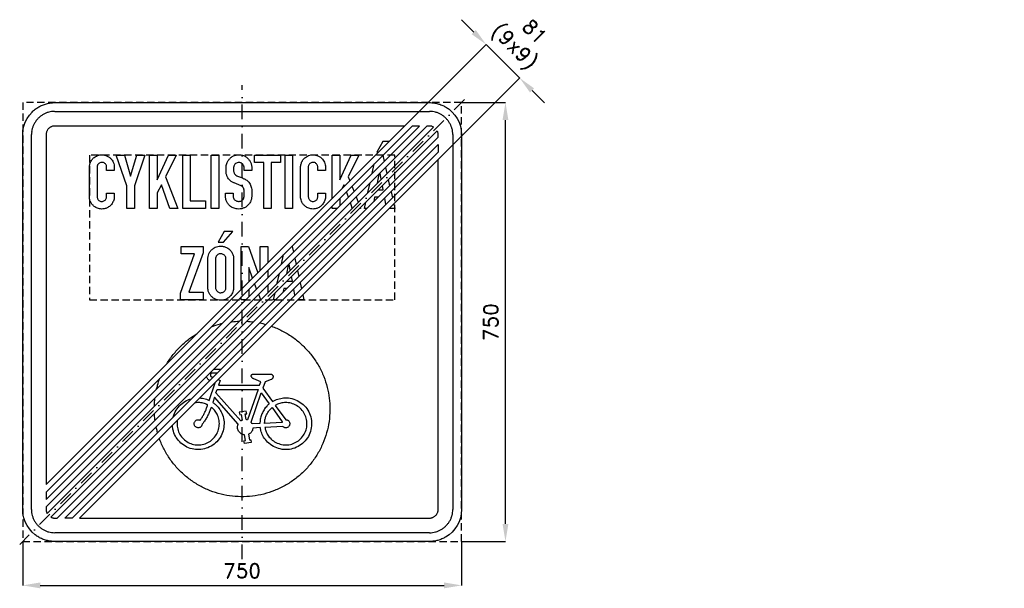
# Model space of a CAD drawing. Header units: millimetres. Extents: x -380 to 1302, y -455 to 517.
import ezdxf

# ---------------------------------------------------------------- set-up
doc = ezdxf.new("R2010")
doc.units = ezdxf.units.MM
doc.header["$LTSCALE"] = 5
doc.linetypes.add('ČERCHOVANÁX2', pattern=[2, 1, -0.5, 0, -0.5])
doc.linetypes.add('ČÁRKOVANÁX2', pattern=[1.5, 1, -0.5])
doc.layers.add('Kóty', color=2, linetype='Continuous')
doc.layers.add('Značka', color=7, linetype='Continuous')
doc.styles.get("Standard").update_dxf_attribs({"font": 'romand.shx', "height": 25})
doc.dimstyles.get("Standard").update_dxf_attribs({"dimtxt": 25, "dimasz": 30, "dimexe": 0.18, "dimexo": 0.0625, "dimgap": 12.5, "dimtad": 1, "dimdec": 0, "dimzin": 0, "dimdsep": 46, "dimtxsty": 'Standard', "dimcen": 0.09, "dimadec": 0, "dimazin": 0, "dimtfac": 1, "dimtdec": 0, "dimtofl": 0, "dimtmove": 0, "dimatfit": 3, "dimfxl": 1, "dimtolj": 1, "dimtzin": 0, "dimarcsym": 0})

# ---------------------------------------------------------------- blocks, each defined once
blk = doc.blocks.new('*D0')
at = {"layer": 'Defpoints', "color": 0, "transparency": 16777216}
for p in [(-375, -375), (375, -375), (375, -450)]:
    blk.add_point(p, dxfattribs=at)
at = {"layer": 'Kóty', "color": 0, "lineweight": -2, "transparency": 16777216}
for p, q in [((-375, -375.0625), (-375, -450.18)), ((375, -375.0625), (375, -450.18)), ((-345, -450), (345, -450))]:
    blk.add_line(p, q, dxfattribs=at)
at = {"layer": 'Kóty', "color": 0, "transparency": 16777216}
for points in [[(-345, -445), (-345, -455), (-375, -450)], [(345, -445), (345, -455), (375, -450)]]:
    blk.add_solid(points, dxfattribs=at)
at = {"layer": 'Kóty', "color": 0, "transparency": 16777216, "insert": (0, -425), "char_height": 25, "attachment_point": 5}
blk.add_mtext('\\A1;750', dxfattribs=at)
blk = doc.blocks.new('*D1')
at = {"layer": 'Defpoints', "color": 0, "transparency": 16777216}
for p in [(375, 375), (450, 375), (375, -375)]:
    blk.add_point(p, dxfattribs=at)
at = {"layer": 'Kóty', "color": 0, "lineweight": -2, "transparency": 16777216}
for p, q in [((375.0625, 375), (450.18, 375)), ((450, -345), (450, 345)), ((375.0625, -375), (450.18, -375))]:
    blk.add_line(p, q, dxfattribs=at)
at = {"layer": 'Kóty', "color": 0, "transparency": 16777216}
for points in [[(445, 345), (455, 345), (450, 375)], [(445, -345), (455, -345), (450, -375)]]:
    blk.add_solid(points, dxfattribs=at)
at = {"layer": 'Kóty', "color": 0, "transparency": 16777216, "insert": (425, 0), "char_height": 25, "attachment_point": 5, "rotation": 90}
blk.add_mtext('\\A1;750', dxfattribs=at)

msp = doc.modelspace()

# ---------------------------------------------------------------- linework, layer by layer
at = {"layer": 'Kóty'}
for p, q in [((395.8, 495.5), (374.6, 516.7)), ((270.8, 328.1), (417.1, 474.4)), ((328.1, 270.8), (474.4, 417.1)), ((495.5, 395.8), (516.7, 374.6))]:
    msp.add_line(p, q, dxfattribs=at)
msp.add_lwpolyline([(474.3, 417), (417, 474.3)], dxfattribs=at)
for points in [[(399.3, 499), (392.2, 492), (417, 474.3)], [(499, 399.3), (492, 392.2), (474.3, 417)]]:
    msp.add_solid(points, dxfattribs=at)
at = {"layer": 'Značka', "color": 6, "linetype": 'ČERCHOVANÁX2', "ltscale": 5}
msp.add_line((380.2, 380.1), (-380.1, -380.2), dxfattribs=at)
at = {"layer": 'Značka', "color": 3}
for p, q in [((-320.3, 360), (-320.2, 360)), ((-320.2, 360), (-320, 360)), ((-320, 360), (320, 360)), ((320, 360), (320.2, 360)), ((320.2, 360), (320.3, 360)), ((-360, 320.2), (-360, 320.3)), ((-360, 320), (-360, 320.2)), ((-360, -320), (-360, 320)), ((360, 320.3), (360, 320.2)), ((360, 320.2), (360, 320)), ((360, 320), (360, -320)), ((-360, -320.2), (-360, -320)), ((-360, -320.3), (-360, -320.2)), ((360, -320), (360, -320.2)), ((360, -320.2), (360, -320.3)), ((-320.2, -360), (-320.3, -360)), ((-320, -360), (-320.2, -360)), ((320, -360), (-320, -360)), ((320.2, -360), (320, -360)), ((320.3, -360), (320.2, -360))]:
    msp.add_line(p, q, dxfattribs=at)
at = {"layer": 'Značka', "color": 6, "linetype": 'ČERCHOVANÁX2', "ltscale": 5}
msp.add_lwpolyline([(0, -405), (0, 405)], dxfattribs=at)
at = {"layer": 'Značka', "color": 3}
for points in [[(-320, -375), (-320.2, -375), (-320.4, -375, -0.032177), (-327.5, -374.5, -0.035432), (-334.5, -373.1, -0.036231), (-341.3, -370.8, -0.034387), (-347.6, -367.6, -0.03373), (-353.6, -363.6), (-358.9, -358.9), (-363.6, -353.6), (-367.6, -347.6), (-370.8, -341.3), (-373.1, -334.5), (-374.5, -327.5), (-375, -320.4), (-375, -320.2), (-375, -320), (-375, 320), (-375, 320.2), (-375, 320.4), (-374.5, 327.5), (-373.1, 334.5), (-370.8, 341.3), (-367.6, 347.6), (-363.6, 353.6), (-358.9, 358.9, -0.03416), (-353.6, 363.6, -0.034204), (-347.6, 367.6, -0.03407), (-341.3, 370.7, -0.033398), (-334.5, 373.1, -0.034117), (-327.5, 374.5, -0.036743), (-320.4, 375), (-320.2, 375), (-320, 375), (320, 375), (320.2, 375), (320.4, 375, -0.032185), (327.5, 374.5, -0.035434), (334.5, 373.1, -0.036239), (341.3, 370.8, -0.034384), (347.6, 367.6, -0.033737), (353.6, 363.6), (358.9, 358.9), (363.6, 353.6), (367.6, 347.6), (370.8, 341.3), (373.1, 334.5), (374.5, 327.5), (375, 320.4), (375, 320.2), (375, 320), (375, -320), (375, -320.2), (375, -320.4), (374.5, -327.5), (373.1, -334.5), (370.8, -341.3), (367.6, -347.6), (363.6, -353.6), (358.9, -358.9), (353.6, -363.6), (347.6, -367.6, -0.034074), (341.3, -370.7, -0.033398), (334.5, -373.1, -0.034121), (327.5, -374.5, -0.036746), (320.4, -375), (320.2, -375), (320, -375), (-320, -375)], [(-218.5, 220), (-218.5, 213.7), (-218.5, 213.4), (-218.5, 213.1, -0.058395), (-218.9, 209.8, -0.04352), (-220, 206.7, -0.074594), (-223.3, 201, -0.081624), (-228.2, 196.7, -0.069971), (-233, 194.3, -0.069174), (-238.3, 193.2, -0.086255), (-245.3, 193.9, -0.086656), (-251.6, 196.9, -0.070136), (-255.7, 200.5, -0.067916), (-258.7, 205.1, -0.047371), (-260.1, 208.6, -0.050891), (-260.8, 212.3), (-260.8, 212.7), (-260.8, 213.2), (-260.8, 265.1), (-260.8, 265.4), (-260.8, 265.7, -0.02564), (-260.4, 268.8, -0.037676), (-259.6, 271.8, -0.07824), (-256.8, 277.1, -0.077449), (-252.6, 281.4, -0.055464), (-249, 283.6, -0.051639), (-245.1, 285.1, -0.050433), (-240.9, 285.8, -0.052933), (-236.7, 285.6, -0.06598), (-231.6, 284.2, -0.064102), (-227.1, 281.6, -0.055946), (-223.7, 278.6, -0.058597), (-221.1, 274.9, -0.054984), (-219.4, 270.9, -0.050286), (-218.6, 266.7), (-218.5, 266.2), (-218.5, 265.7), (-218.5, 259), (-231.5, 259), (-231.5, 265.1), (-231.5, 265.5, 0.010744), (-231.5, 265.9, 0.065469), (-232, 267.7, 0.058071), (-232.9, 269.3, 0.075686), (-234.6, 271.1, 0.08205), (-236.7, 272.4, 0.103145), (-239.9, 272.9, 0.106124), (-243, 272.2, 0.080076), (-244.9, 271, 0.074147), (-246.4, 269.2, 0.056539), (-247.3, 267.6, 0.053196), (-247.7, 265.8, 0.007479), (-247.8, 265.4), (-247.8, 265.1), (-247.8, 214.4), (-247.8, 214.1), (-247.8, 213.8, 0.059865), (-247.4, 211.8, 0.064006), (-246.5, 209.9, 0.083803), (-244.8, 207.9, 0.087799), (-242.5, 206.6, 0.089764), (-239.9, 206.1, 0.089114), (-237.2, 206.5, 0.078265), (-235.1, 207.5, 0.073524), (-233.4, 209.1, 0.068922), (-232.2, 211, 0.069944), (-231.6, 213.2, 0.008136), (-231.5, 213.5), (-231.5, 213.9), (-231.5, 220), (-218.5, 220)], [(-15.4, 220.1), (-15.4, 215.2), (-15.3, 215), (-15.3, 214.7, 0.067839), (-14.8, 212.1, 0.080268), (-13.5, 209.7, 0.070822), (-11.9, 208.1, 0.06848), (-10, 207, 0.072225), (-7.6, 206.3, 0.059819), (-5, 206.2, 0.062313), (-2.5, 206.7, 0.080555), (-0.2, 207.9, 0.082217), (1.6, 209.7, 0.072872), (2.8, 212, 0.024106), (3.1, 212.8, 0.024244), (3.2, 213.7, 0.007534), (3.3, 214), (3.3, 214.4), (3.3, 225), (3.3, 225.4, 0.012192), (3.3, 225.8, 0.0575), (3, 227.3, 0.041293), (2.4, 228.8, 0.041758), (1.6, 230.2, 0.055544), (0.5, 231.4, 0.037058), (-0.3, 232.1, 0.031309), (-1.2, 232.7, 0.008655), (-1.6, 232.9), (-1.9, 233), (-13.8, 237.8), (-14.1, 237.9), (-14.4, 238, -0.037025), (-16.5, 239.1, -0.028658), (-18.5, 240.4, -0.04762), (-21.7, 243.3, -0.053381), (-24.3, 246.7, -0.061657), (-26.4, 251.2, -0.062525), (-27.4, 256), (-27.4, 256.3), (-27.5, 256.7), (-27.5, 264.5), (-27.5, 265.2, -0.007998), (-27.4, 265.8, -0.052118), (-26.9, 269.2, -0.041817), (-25.7, 272.5, -0.059291), (-23, 277.1, -0.064888), (-19.3, 281, -0.070469), (-14.5, 284, -0.069026), (-9, 285.6, -0.059157), (-4.1, 285.9, -0.059494), (0.6, 285, -0.073684), (6.3, 282.4, -0.072354), (10.9, 278.4, -0.05872), (13.8, 274.3, -0.059705), (15.7, 269.8, -0.025327), (16.1, 267.8, -0.025631), (16.4, 265.8), (16.4, 265.4), (16.5, 264.9), (16.5, 259), (3.5, 259), (3.5, 263.9), (3.4, 264.2), (3.4, 264.5, 0.026949), (3.1, 266, 0.049636), (2.6, 267.5, 0.084181), (1.3, 269.6, 0.070669), (-0.6, 271.2, 0.066962), (-2.7, 272.3, 0.070667), (-5, 272.7, 0.096873), (-8.3, 272.3, 0.097771), (-11.3, 270.7, 0.080392), (-13.1, 268.8, 0.0883), (-14.2, 266.4, 0.027244), (-14.4, 265.5, 0.01392), (-14.5, 264.6), (-14.5, 264.3), (-14.5, 264), (-14.5, 258.2), (-14.5, 258), (-14.5, 257.7, 0.04356), (-14.2, 256, 0.048674), (-13.5, 254.3, 0.04846), (-12.7, 252.8, 0.049306), (-11.6, 251.6, 0.030235), (-10.8, 251, 0.034762), (-10, 250.4, 0.009664), (-9.8, 250.3), (-9.5, 250.1), (0.4, 246.2), (0.7, 246), (1, 245.9, 0.007022), (3.1, 245, -0.023412), (5.2, 244, -0.04641), (7.8, 242.3, -0.037082), (10.1, 240.3, -0.042541), (12.5, 237.4, -0.047681), (14.4, 234.1, -0.047349), (15.7, 230.5, -0.041078), (16.3, 226.7), (16.3, 226.4), (16.4, 226.1), (16.4, 214.6), (16.3, 214.3), (16.3, 214.1, -0.015256), (16, 211.5, -0.028871), (15.5, 209, -0.069935), (13.4, 204, -0.066409), (10, 199.8, -0.060061), (6.2, 196.6, -0.058509), (1.8, 194.5, -0.060313), (-3.3, 193.3, -0.058899), (-8.5, 193.3, -0.077487), (-15.2, 195, -0.082892), (-21, 198.7, -0.070865), (-24.8, 202.9, -0.07271), (-27.2, 208, -0.034908), (-28, 210.9, -0.026616), (-28.3, 213.7), (-28.4, 214), (-28.4, 214.3), (-28.4, 220.1), (-15.4, 220.1)], [(142.2, 220), (142.2, 213.7), (142.3, 213.4), (142.3, 213.1, -0.058395), (141.9, 209.8, -0.04352), (140.8, 206.7, -0.074594), (137.4, 201, -0.081624), (132.5, 196.7, -0.069971), (127.7, 194.3, -0.069174), (122.4, 193.2, -0.086255), (115.5, 193.9, -0.086656), (109.2, 196.9, -0.070136), (105.1, 200.5, -0.067916), (102, 205.1, -0.047371), (100.7, 208.6, -0.050891), (100, 212.3), (100, 212.7), (100, 213.2), (100, 265.1), (100, 265.4), (100, 265.7, -0.02564), (100.4, 268.8, -0.037676), (101.2, 271.8, -0.07824), (103.9, 277.1, -0.077449), (108.2, 281.4, -0.055464), (111.7, 283.6, -0.051639), (115.7, 285.1, -0.050433), (119.8, 285.8, -0.052933), (124, 285.6, -0.06598), (129.1, 284.2, -0.064102), (133.7, 281.6, -0.055946), (137.1, 278.6, -0.058597), (139.7, 274.9, -0.054984), (141.4, 270.9, -0.050286), (142.2, 266.7), (142.3, 266.2), (142.3, 265.7), (142.3, 259), (129.3, 259), (129.3, 265.1), (129.3, 265.5, 0.010744), (129.2, 265.9, 0.065469), (128.8, 267.7, 0.058071), (127.9, 269.3, 0.075686), (126.2, 271.1, 0.08205), (124, 272.4, 0.103145), (120.9, 272.9, 0.106124), (117.8, 272.2, 0.080076), (115.8, 271, 0.074147), (114.3, 269.2, 0.056539), (113.5, 267.6, 0.053196), (113, 265.8, 0.007479), (113, 265.4), (112.9, 265.1), (112.9, 214.4), (113, 214.1), (113, 213.8, 0.059865), (113.4, 211.8, 0.064006), (114.3, 209.9, 0.083803), (116, 207.9, 0.087799), (118.3, 206.6, 0.089764), (120.9, 206.1, 0.089114), (123.5, 206.5, 0.078265), (125.7, 207.5, 0.073524), (127.4, 209.1, 0.068922), (128.6, 211, 0.069944), (129.2, 213.2, 0.008136), (129.3, 213.5), (129.3, 213.9), (129.3, 220), (142.2, 220)], [(-58.6, 108.6), (-58.6, 109), (-58.5, 109.4, -0.051733), (-57.6, 114.2, -0.060089), (-55.7, 118.6, -0.071623), (-52.3, 123.2, -0.067964), (-47.8, 126.7, -0.054468), (-43.7, 128.6, -0.054174), (-39.3, 129.6, -0.065511), (-33.7, 129.6, -0.06822), (-28.3, 128.2, -0.076783), (-22.9, 125.1, -0.070462), (-18.6, 120.5, -0.068132), (-15.8, 115.3, -0.084708), (-14.6, 109.7), (-14.6, 109.3), (-14.5, 108.9), (-14.5, 58.4), (-14.6, 58), (-14.6, 57.6, -0.037757), (-15.3, 53.7, -0.046576), (-16.6, 50, -0.086539), (-20.6, 44, -0.087936), (-26.3, 39.7, -0.067419), (-31.2, 37.8, -0.062799), (-36.5, 37.2, -0.062156), (-41.9, 37.8, -0.066089), (-46.9, 39.7, -0.060309), (-50.9, 42.4, -0.055632), (-54.2, 46, -0.060039), (-56.9, 50.4, -0.070804), (-58.3, 55.4, -0.015083), (-58.4, 56.6, -0.007369), (-58.5, 57.8), (-58.6, 58.2), (-58.6, 58.5), (-58.6, 108.6)], [(-45.6, 107.9), (-45.6, 59.2), (-45.5, 58.9), (-45.5, 58.6, 0.058221), (-44.9, 56, 0.076978), (-43.7, 53.8, 0.089876), (-41.8, 51.8, 0.086069), (-39.2, 50.5, 0.08551), (-36.4, 50.1, 0.083498), (-33.6, 50.7, 0.074202), (-31.3, 51.9, 0.073683), (-29.5, 53.6, 0.055029), (-28.5, 55.2, 0.05284), (-27.8, 57, 0.024347), (-27.7, 57.8, 0.028182), (-27.6, 58.6, 0.00831), (-27.6, 58.9), (-27.6, 59.2), (-27.6, 108), (-27.6, 108.4), (-27.6, 108.7, 0.056566), (-28.1, 110.8, 0.065536), (-29, 112.7, 0.089016), (-30.9, 114.8, 0.083857), (-33.5, 116.2, 0.086281), (-36.4, 116.7, 0.086475), (-39.3, 116.3, 0.07759), (-41.7, 115.2, 0.081786), (-43.6, 113.3, 0.055709), (-44.6, 111.8, 0.047237), (-45.2, 110.1, 0.022196), (-45.4, 109.3, 0.025938), (-45.5, 108.5), (-45.5, 108.2), (-45.6, 107.9)]]:
    msp.add_lwpolyline(points, format="xyb", dxfattribs=at)
at = {"layer": 'Značka', "color": 6, "linetype": 'ČÁRKOVANÁX2', "ltscale": 2.5}
for points in [[(-375, -375), (375, -375), (375, 375), (-375, 375)], [(-260.8, 38), (260.8, 38), (260.8, 285), (-260.8, 285)]]:
    msp.add_lwpolyline(points, close=True, dxfattribs=at)
at = {"layer": 'Značka', "color": 3}
for points in [[(-335, -320.1, 0.032177), (-334.9, -322.1, 0.035441), (-334.5, -324, 0.036268), (-333.8, -325.8, 0.022361), (-333.3, -326.9), (326.9, 333.3, 0.022081), (325.8, 333.8, 0.033375), (324, 334.5, 0.034152), (322.1, 334.9, 0.036782), (320.1, 335), (320.1, 335), (320, 335), (315.9, 335), (-335, -315.9), (-335, -320), (-335, -320.1)], [(-320.1, 335), (-320.1, 335), (-322.1, 334.9, 0.035395), (-324, 334.5, 0.036252), (-325.8, 333.8, 0.034424), (-327.5, 333, 0.033719), (-329.2, 331.9, 0.034079), (-330.6, 330.6, 0.034203), (-331.9, 329.2, 0.03424), (-333, 327.5, 0.034036), (-333.8, 325.8, 0.033414), (-334.5, 324, 0.034135), (-334.9, 322.1, 0.036746), (-335, 320.1), (-335, 320.1), (-335, 320), (-335, -277.7), (277.7, 335), (-320, 335)], [(335, 320.1, 0.032207), (334.9, 322.1, 0.035399), (334.5, 324, 0.036246), (333.8, 325.8, 0.022358), (333.3, 326.9), (-326.9, -333.3, 0.022094), (-325.8, -333.8, 0.033411), (-324, -334.5, 0.034127), (-322.1, -334.9, 0.036745), (-320.1, -335), (-320.1, -335), (-320, -335), (-315.9, -335), (335, 315.9), (335, 320), (335, 320.1)], [(320.1, -335, 0.032174), (322.1, -334.9, 0.035445), (324, -334.5, 0.036262), (325.8, -333.8, 0.034405), (327.5, -333, 0.03371), (329.2, -331.9, 0.034093), (330.6, -330.6, 0.034186), (331.9, -329.2, 0.034242), (333, -327.5, 0.034026), (333.8, -325.8, 0.033372), (334.5, -324, 0.034144), (334.9, -322.1, 0.03678), (335, -320.1), (335, -320.1), (335, -320), (335, 277.7), (-277.7, -335), (320, -335), (320.1, -335)]]:
    msp.add_lwpolyline(points, format="xyb", close=True, dxfattribs=at)
for points in [[(-335, -303.2), (303.2, 335), (290.5, 335), (-335, -290.5)], [(-303.2, -335), (335, 303.2), (335, 290.5), (-290.5, -335)]]:
    msp.add_lwpolyline(points, close=True, dxfattribs=at)
for points in [[(251.2, 308.5), (240.7, 308.5), (230.4, 290.5)], [(230.4, 290.5), (233.3, 290.5)], [(-197.2, 194), (-197.2, 233), (-215.1, 285), (-201.2, 285), (-190.7, 249.4), (-180.1, 285), (-166.3, 285), (-184.2, 233), (-184.2, 194), (-197.2, 194)], [(-158.3, 194), (-158.3, 285), (-145.3, 285), (-145.3, 242.8), (-125.7, 285), (-112.7, 285), (-130.7, 248.4), (-109.6, 194), (-123.4, 194), (-138, 234.6), (-145.3, 220.9), (-145.3, 194), (-158.3, 194)], [(-101.6, 194), (-101.6, 285), (-88.6, 285), (-88.6, 206.9), (-62.6, 206.9), (-62.6, 194), (-101.6, 194)], [(-52.7, 194), (-52.7, 285), (-39.8, 285), (-39.8, 194), (-52.7, 194)], [(36.9, 194), (36.9, 272.9), (21.4, 272.9), (21.4, 285), (65.4, 285), (65.4, 272.9), (49.9, 272.9), (49.9, 194), (36.9, 194)], [(73.3, 194), (73.3, 285), (86.3, 285), (86.3, 194), (73.3, 194)], [(153.7, 210.9), (153.7, 285), (166.7, 285), (166.7, 242.8), (186.3, 285), (199.4, 285), (181.3, 248.4), (184.1, 241.3)], [(222.2, 254), (225.8, 270.4)], [(240.5, 285), (240.5, 285), (242.8, 274.6)], [(233.6, 252.7), (230.7, 237.1)], [(237.6, 244), (235.6, 254.7)], [(245.1, 264.2), (247.4, 253.8)], [(215, 221.3), (218.6, 237.7)], [(249.8, 243.4), (252.1, 233)], [(174.9, 232.1), (174, 234.6), (170.2, 227.5)], [(181.6, 213.4), (178.2, 222.8)], [(187.6, 232.2), (191.2, 223)], [(232.1, 225.7), (241, 225.7), (239.6, 233.2)], [(254.4, 222.6), (256.8, 212.2)], [(166.7, 211.2), (166.7, 198.5)], [(188.3, 194.7), (185, 204.1)], [(194.7, 213.8), (198.3, 204.7)], [(208.9, 194), (211.3, 205)], [(232.6, 213.5), (226.3, 213.5), (224.8, 205.7)], [(245.6, 201.1), (243.6, 211.7)], [(153.7, 194), (153.7, 198.2)], [(162.2, 194), (153.7, 194)], [(201.9, 195.5), (202.5, 194), (200.4, 194)], [(213.1, 194), (208.9, 194)], [(259.1, 201.8), (260.8, 194), (251.3, 194)], [(-41.2, 136.7), (-31.8, 136.7), (-15.8, 154.7), (-30.9, 154.7), (-41.2, 136.7)], [(-105.6, 38), (-105.6, 49.5), (-81.3, 116.8), (-104.2, 116.8), (-104.2, 129), (-66.6, 129), (-66.6, 118.4), (-91.1, 51.1), (-66.6, 51.1), (-66.6, 38), (-105.6, 38)], [(-1.6, 55.6), (-1.6, 129), (10.7, 129), (27, 84.3)], [(30.9, 88.2), (30.9, 129), (43.9, 129), (43.9, 101.1)], [(84.5, 129), (85.3, 129), (87.5, 119.3)], [(67.3, 99.1), (70.9, 115.4)], [(89.8, 108.9), (92.1, 98.5)], [(17.9, 75.2), (11.3, 93.1), (11.3, 68.6)], [(43.9, 88.4), (43.9, 75.7)], [(78.6, 97.7), (75.7, 82.1)], [(82.3, 88.6), (80.3, 99.3)], [(94.4, 88.1), (96.8, 77.7)], [(30.5, 75), (30.9, 73.8), (30.9, 75.4)], [(60, 66.4), (63.6, 82.7)], [(76.1, 69.7), (85.8, 69.7), (84.3, 77.9)], [(11.3, 55.9), (11.3, 43.2)], [(24.8, 56.6), (21.4, 65.9)], [(43.9, 62.9), (43.9, 50.2)], [(76.6, 57.5), (71.1, 57.5), (69.8, 50.7)], [(90.3, 45.8), (88.2, 56.4)], [(99.1, 67.3), (101.4, 56.9)], [(-1.6, 38), (-1.6, 42.9)], [(6.2, 38), (-1.6, 38)], [(31.7, 38), (28.3, 47.3)], [(53.7, 38), (56.4, 50)], [(57.1, 38), (53.7, 38)], [(103.7, 46.5), (105.6, 38), (95.3, 38)]]:
    msp.add_lwpolyline(points, dxfattribs=at)
at = {"layer": 'Značka', "color": 5}
for points in [[(-18.7, 0.4, -0.001868), (-17.6, 0.5, -0.022372), (-4.9, 1.5, -0.022372)], [(7.7, 1.3, -0.020579), (19.4, 0.3, -0.020579)], [(-52.4, -7.9, -0.028482), (-36.9, -3.1, -0.004792), (-34.3, -2.4, -0.004792)], [(30.3, -1.5, -0.018413), (40.5, -4.1, -0.018413)], [(50.2, -7.1, -0.017025), (59.2, -10.6, -0.034417), (76.7, -19.6, -0.034418), (92.9, -30.7, -0.034406), (107.4, -43.8, -0.034414), (120.2, -58.7, -0.034487), (130.9, -75.2, -0.034419), (139.4, -92.9, -0.034076), (145.4, -111.6, -0.032791), (148.9, -129.9, -0.034265), (150, -148.5)], [(-128.7, -71.4, -0.033573), (-117.8, -55.6, -0.034417), (-104.7, -41.1, -0.034417), (-89.8, -28.3, -0.026844), (-77, -19.8, -0.026844)], [(-146.1, -114.3, -0.011729), (-144.4, -107.8, -0.021622), (-140.6, -96)], [(49.1, -88.9), (49.3, -89), (49.5, -89, -0.050674), (50.3, -89.3, -0.050922), (51.1, -89.8, -0.06328), (51.9, -90.5, -0.062196), (52.5, -91.5, -0.063017), (52.8, -92.5, -0.067125), (52.9, -93.6, -0.086845), (52.6, -95, -0.072595), (51.9, -96.3, -0.058175), (51.1, -97.2, -0.065834), (50.1, -97.9, -0.01327), (49.8, -98, -0.004415), (49.5, -98.1), (39.4, -102), (35.5, -113), (52, -135.8, -0.003881), (54.2, -134.6, -0.01164), (56.4, -133.5, -0.060218), (65.9, -130.4, -0.060611), (75.9, -129.6, -0.07532), (88.2, -131.6, -0.075262), (99.4, -137.2, -0.075145), (108.7, -145.5, -0.074694), (115.1, -156.2, -0.074518), (118.5, -168.2, -0.07459), (118.2, -180.7, -0.074573), (114.6, -192.6, -0.07453), (107.7, -203, -0.074566), (98.2, -211.1, -0.074572), (86.8, -216.2, -0.074518), (74.5, -218, -0.074745), (62.1, -216.1, -0.074612), (50.8, -211, -0.073239), (41.4, -202.8, -0.060571), (35.5, -194.6, -0.065919), (32, -185.3, -0.013247), (31.4, -182.9, -0.004417), (30.9, -180.4), (18.5, -181.1, -0.003624), (18.4, -181.8, -0.010879), (18.3, -182.4, -0.056133), (17.5, -185.1, -0.055073), (16.1, -187.5, -0.056709), (14.3, -189.6, -0.062304), (12, -191.2, -0.01253), (11.4, -191.5, -0.004179), (10.8, -191.8), (12.4, -201.5), (14.9, -201.1), (15.6, -205.6), (3.8, -207.6), (3, -203), (5.6, -202.6), (4, -192.9), (3.4, -192.8, -0.009643), (2.8, -192.7, -0.050327), (0.4, -192, -0.05041), (-1.8, -190.9, -0.062708), (-4.2, -188.9, -0.062939), (-6, -186.4, -0.062616), (-7.3, -183.5, -0.061036), (-7.8, -180.5, -0.050426), (-7.7, -178, -0.055092), (-7.1, -175.6, -0.010985), (-6.9, -175, -0.003662), (-6.6, -174.4), (-47.3, -128.6), (-50.2, -137.3, -0.003813), (-48.3, -138.8, -0.011436), (-46.3, -140.3, -0.059214), (-39.6, -147.4, -0.059571), (-34.7, -155.9, -0.074038), (-31.2, -167.7, -0.073983), (-31.4, -180, -0.073865), (-34.7, -191.8, -0.073427), (-41.2, -202.1, -0.073251), (-50.3, -210.4, -0.073312), (-61.3, -215.7, -0.073308), (-73.4, -218, -0.073285), (-85.6, -216.7, -0.073287), (-97, -212.2, -0.073298), (-106.7, -204.7, -0.073282), (-114, -194.8, -0.073262), (-118.2, -183.3, -0.041054), (-119.2, -176.5, -0.041054)], [(-55.2, -99.8), (-56.4, -99.3), (-56.8, -99, -0.010048), (-57.2, -98.7, -0.052327), (-58.7, -97.4, -0.052465), (-59.9, -95.7, -0.06528), (-60.9, -93.4, -0.013976), (-61, -92.8)], [(-42.7, -87.2), (-51.3, -87.2), (-51.4, -87.2), (-51.6, -87.2, 0.051726), (-52.2, -87.4, 0.05185), (-52.8, -87.7, 0.064517), (-53.4, -88.3, 0.064469), (-53.9, -88.9, 0.064338), (-54.2, -89.7, 0.064214), (-54.3, -90.5, 0.063867), (-54.2, -91.3, 0.062688), (-53.9, -92.1, 0.051901), (-53.6, -92.7, 0.056601), (-53.1, -93.1), (-53, -93.2), (-52.9, -93.3), (-50, -94.5)], [(-40.9, -98.2), (-37.4, -99.7), (-40.3, -108.1), (29.9, -108.1), (32, -102.3), (19.8, -97.3), (19.5, -97.1, -0.009494), (19.3, -97, -0.047482), (18.2, -96.3, -0.041485), (17.3, -95.5, -0.057978), (16.3, -94.2, -0.081427), (15.7, -92.8, -0.056687), (15.6, -91.9, -0.073948), (15.7, -91.1, -0.07846), (16.1, -90.3, -0.073316), (16.6, -89.7, -0.06056), (17.2, -89.3, -0.066457), (17.8, -89, -0.013337), (18, -89), (18.1, -88.9), (49.1, -88.9)], [(-72.3, -129.6, -0.011677), (-70.4, -129.8, -0.064817), (-60.9, -132, -0.013013), (-58.6, -132.9, -0.004339), (-56.3, -133.8), (-46, -103.6), (-46.2, -103.5)], [(-1.6, -158.1), (0, -167.8), (-0.1, -167.8), (-0.3, -167.9, 0.01025), (-0.7, -168.1, 0.009883), (-1.1, -168.4, 0.010253), (-1.6, -168.6, 0.011368), (-2, -168.9), (-2.1, -169), (-2.2, -169), (-44.7, -121.1), (-42.6, -115), (27.5, -115), (9.3, -167.2), (9.2, -167.2), (9.1, -167.2, 0.010689), (8.6, -167, 0.010307), (8.1, -166.9, 0.010693), (7.5, -166.8, 0.011856), (7, -166.7), (6.9, -166.7), (6.8, -166.7), (5.2, -157), (7.8, -156.6), (7, -152.1), (-4.9, -154), (-4.1, -158.5), (-1.6, -158.1)], [(-149.9, -143.6, -0.024205), (-148.9, -129.8)], [(-117.8, -162.3, -0.020092), (-116.7, -159.1, -0.073253), (-111.1, -148.2, -0.073483), (-102.7, -139.3, -0.073339), (-92.2, -133, -0.034577), (-86.6, -131.1)], [(32.8, -120.9), (46.4, -139.8, 0.003002), (44.9, -141.1, 0.009008), (43.5, -142.4, 0.046722), (38.5, -148.2, 0.045586), (34.7, -154.9, 0.04705), (31.9, -162.1, 0.051844), (30.6, -169.7, 0.010352), (30.5, -171.7, 0.003452), (30.4, -173.6), (17.3, -174.2), (17.3, -174.1), (17.2, -173.9, 0.015395), (16.8, -173.2, 0.014855), (16.4, -172.6, 0.015406), (16, -172, 0.017075), (15.5, -171.4), (15.4, -171.2), (15.3, -171.1), (32.8, -120.9)], [(150, -148.5), (150, -149.5), (150, -150.5, -0.032167), (148.5, -170, -0.035723), (144.4, -189.2, -0.036666), (137.9, -207.8, -0.034754), (128.9, -225.2, -0.034039), (117.8, -241.4, -0.034453), (104.7, -255.9, -0.034561), (89.8, -268.7, -0.034427), (73.3, -279.4, -0.034389), (55.6, -287.9, -0.034418), (36.9, -293.9, -0.034423), (17.6, -297.5, -0.034417), (-2, -298.5, -0.034416), (-21.5, -297, -0.034417), (-40.7, -292.9, -0.034417), (-59.2, -286.4, -0.034417), (-76.7, -277.4, -0.034417), (-92.9, -266.3, -0.034417), (-107.4, -253.2, -0.034417), (-120.2, -238.3, -0.034417), (-130.9, -221.8, -0.034417), (-139.4, -204.1, -0.010135), (-141.4, -198.7, -0.010135)], [(-110.8, -168.1, 0.015699), (-111.1, -170.2, 0.072836), (-110.6, -180.2, 0.072833), (-107.6, -189.7, 0.072809), (-102, -197.9, 0.072812), (-94.4, -204.4, 0.072822), (-85.3, -208.4, 0.072806), (-75.4, -210, 0.072787), (-65.6, -208.6, 0.072822), (-56.4, -204.8, 0.072823), (-48.7, -198.4, 0.072778), (-42.9, -190.3, 0.073009), (-39.7, -180.9, 0.072862), (-39, -170.9, 0.071512), (-41.2, -161.2, 0.059153), (-44.7, -154, 0.064403), (-49.9, -147.9, 0.012926), (-51.3, -146.6, 0.00431), (-52.9, -145.3, -0.001297), (-53.4, -146.9, -0.003891), (-53.9, -148.5, -0.020345), (-56.3, -154.6, -0.019651), (-59.2, -160.6, -0.020372), (-62.5, -166.4, -0.022566), (-66.2, -171.9, -0.004451), (-67.2, -173.2, -0.001484), (-68.2, -174.5)], [(-68.2, -174.5), (-68.3, -174.9, -0.011677), (-68.4, -175.3, -0.060397), (-68.9, -176.7, -0.060797), (-69.7, -178.1, -0.07555), (-71.1, -179.4, -0.075491), (-72.9, -180.3, -0.075374), (-74.8, -180.6, -0.074921), (-76.7, -180.4, -0.074745), (-78.5, -179.7, -0.074817), (-80.1, -178.5, -0.0748), (-81.2, -176.9, -0.074757), (-81.8, -175.1, -0.074794), (-81.9, -173.1, -0.0748), (-81.5, -171.2, -0.074744), (-80.5, -169.5, -0.074972), (-79.1, -168.2, -0.07484), (-77.4, -167.3, -0.073464), (-75.5, -166.9, -0.060756), (-73.9, -167, -0.066117), (-72.4, -167.4, -0.013288), (-72.1, -167.6), (-71.7, -167.7, 0.001245), (-70.9, -166.5, 0.003737), (-70, -165.3, 0.019543), (-66.9, -160.4, 0.018873), (-64.1, -155.2, 0.019567), (-61.7, -149.8, 0.021677), (-59.8, -144.3, 0.004275), (-59.3, -142.9, 0.001425), (-58.9, -141.5, 0.003787), (-60.7, -140.7, 0.011359), (-62.6, -139.9, 0.058837), (-70.3, -137.9, 0.059181), (-78.3, -137.8, 0.018427), (-80.8, -138.1, 0.018427)], [(68.6, -170.5), (68.5, -170.5), (68.5, -170.6, 0.010337), (68.4, -170.8, 0.009967), (68.3, -171.1, 0.010341), (68.2, -171.3, 0.011465), (68.1, -171.6), (68.1, -171.6), (68, -171.7), (38.5, -173.2, -0.002908), (38.5, -171.7, -0.008727), (38.6, -170.1, -0.045291), (39.7, -164.1, -0.044156), (41.9, -158.4, -0.045589), (44.9, -153, -0.050254), (48.9, -148.4, -0.010025), (50, -147.3, -0.003343), (51.1, -146.3), (68.6, -170.5)], [(74.5, -166.9), (74.9, -166.9, -0.011672), (75.2, -166.9, -0.060371), (76.8, -167.3, -0.060767), (78.2, -167.9, -0.075517), (79.7, -169.2, -0.075468), (80.8, -170.8, -0.075338), (81.4, -172.6, -0.074866), (81.4, -174.6, -0.074723), (80.9, -176.5, -0.074792), (79.9, -178.1, -0.074735), (78.5, -179.5, -0.074941), (76.8, -180.3, -0.074807), (74.8, -180.7, -0.073432), (72.9, -180.5, -0.060728), (71.4, -179.9, -0.066088), (70.2, -179, -0.013283), (69.9, -178.8), (69.6, -178.5), (39, -180, 0.003847), (39.4, -182, 0.011539), (39.9, -184, 0.059723), (43, -191.5, 0.060098), (47.8, -198, 0.074689), (55.6, -204.6, 0.074632), (64.9, -208.5, 0.074514), (74.9, -210, 0.074068), (84.9, -208.4, 0.073894), (94.1, -204.2, 0.073965), (101.7, -197.6, 0.073948), (107.3, -189.1, 0.073906), (110.3, -179.5, 0.073942), (110.5, -169.3, 0.073946), (107.8, -159.6, 0.073894), (102.6, -150.9, 0.074123), (95.2, -144.1, 0.073985), (86.2, -139.5, 0.07262), (76.2, -137.7, 0.060063), (68.1, -138.1, 0.065377), (60.4, -140.5, 0.013132), (58.5, -141.4, 0.004378), (56.7, -142.4), (74.5, -166.9)], [(-148.8, -167.9, -0.003105), (-149, -166.1, -0.017449), (-149.8, -156.2)], [(-144.5, -189, -0.006475), (-145.4, -185.4, -0.011971), (-147, -178.8)]]:
    msp.add_lwpolyline(points, format="xyb", dxfattribs=at)
msp.add_lwpolyline([(-48.5, -80.3), (-35.8, -80.3)], dxfattribs=at)
at = {"layer": 'Značka', "color": 3}
for centre, radius, start, end in [((-321.3, 321.7), 37.9, 119.7455, 127.5856), ((-320.8, 321.8), 38.1, 112.6843, 120.4844), ((-320.5, 321.1), 38.8, 105.0362, 112.6893), ((-320.2, 322), 38.1, 98.0107, 105.8294), ((-320.6, 324.7), 35.3, 89.615, 98.0316), ((320.1, 319.7), 40.3, 82.3046, 89.6771), ((320.6, 323.4), 36.6, 74.199, 82.3185), ((321.6, 324), 35.8, 67.1741, 75.4805), ((320.8, 322.2), 37.7, 59.2908, 67.1736), ((321, 321.2), 38.5, 52.4383, 60.1632), ((-322.2, 320.8), 37.7, 149.288, 157.1725), ((-321.2, 321), 38.5, 142.4429, 150.1678), ((-321.6, 321.2), 38, 134.6362, 142.4434), ((-321.3, 321.7), 37.9, 127.5707, 135.4088), ((321.2, 321.5), 38.1, 44.6343, 52.4403), ((321.7, 321.3), 37.9, 37.5757, 45.414), ((321.7, 321.3), 37.9, 29.7451, 37.586), ((321.8, 320.8), 38.1, 22.6796, 30.4802), ((-319.7, 320.1), 40.3, 172.3067, 179.6794), ((-323.4, 320.6), 36.6, 164.2021, 172.322), ((-324, 321.6), 35.8, 157.1669, 165.4751), ((321.1, 320.5), 38.8, 15.0382, 22.6916), ((322, 320.2), 38.1, 8.0113, 15.8297), ((324.7, 320.6), 35.3, 359.6146, 8.0313), ((-324.8, -320.6), 35.2, 179.6101, 188.0276), ((-322, -320.2), 38.1, 188.0098, 195.8281), ((-321.1, -320.5), 38.8, 195.0375, 202.6922), ((-321.8, -320.8), 38.1, 202.6906, 210.49), ((322.2, -320.8), 37.7, 329.2903, 337.1741), ((324, -321.6), 35.8, 337.173, 345.4795), ((323.4, -320.6), 36.6, 344.1987, 352.318), ((319.7, -320.1), 40.3, 352.3046, 359.677), ((-321.7, -321.3), 37.9, 209.7383, 217.5799), ((-321.7, -321.3), 37.9, 217.5704, 225.4075), ((-321.2, -321.6), 38, 224.6399, 232.4485), ((-321, -321.2), 38.5, 232.4432, 240.1687), ((321.3, -321.7), 37.9, 299.7379, 307.5803), ((321.3, -321.7), 37.9, 307.5754, 315.4127), ((321.5, -321.2), 38, 314.638, 322.4454), ((321.2, -321), 38.5, 322.4387, 330.164), ((-320.8, -322.2), 37.7, 239.2875, 247.173), ((-321.6, -324), 35.8, 247.1658, 255.474), ((-320.6, -323.4), 36.6, 254.2017, 262.3214), ((-320.1, -319.7), 40.3, 262.3067, 269.6793), ((320.6, -324.7), 35.3, 269.6097, 278.0273), ((320.2, -322), 38.1, 278.0104, 285.8284), ((320.5, -321.1), 38.8, 285.0395, 292.6945), ((320.8, -321.8), 38.1, 292.6859, 300.4858)]:
    msp.add_arc(centre, radius, start, end, dxfattribs=at)

# ---------------------------------------------------------------- texts
at = {"layer": 'Kóty', "insert": (461, 553.2), "char_height": 25, "attachment_point": 1, "rotation": 315.082}
msp.add_mtext_dynamic_manual_height_columns('\\pi46.30769;81\\P\\pi15.35531;(9x9)', width=125.949, gutter_width=125, heights=[0], dxfattribs=at)

# ---------------------------------------------------------------- dimensions: what is measured, and where the dimension line sits
at = {"layer": 'Kóty'}
dim = msp.add_linear_dim(base=(450, 375), p1=(375, -375), p2=(375, 375), angle=90, dimstyle='Standard', dxfattribs=at)
dim.commit()
dim.dimension.update_dxf_attribs({"geometry": '*D1', "text_midpoint": (425, 0)})
dim = msp.add_linear_dim(base=(375, -450), p1=(-375, -375), p2=(375, -375), dimstyle='Standard', dxfattribs=at)
dim.commit()
dim.dimension.update_dxf_attribs({"geometry": '*D0', "text_midpoint": (0, -425)})

doc.saveas('drawing.dxf')
